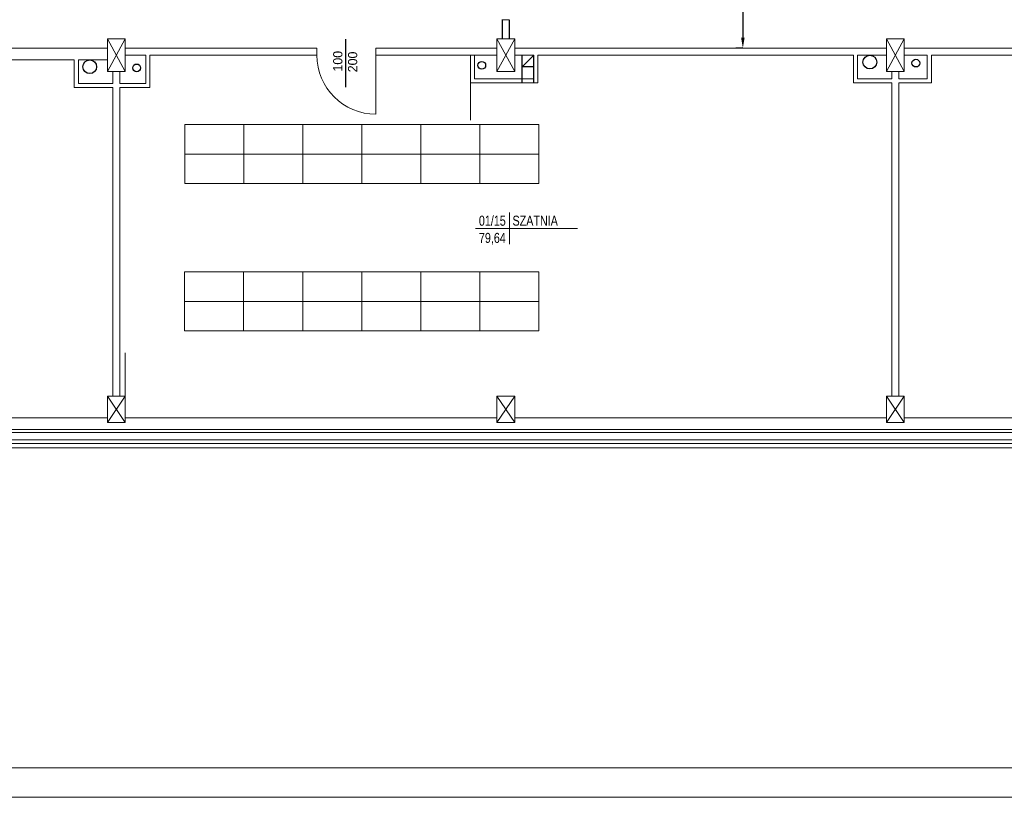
# Model space of a CAD drawing. Header units: millimetres. Extents: x 126553 to 403692, y -95821 to 38049.
# Tile 228 of 256: x 220209 to 221876, y 19222 to 20540. Entities that reach past the tile are written whole.
import ezdxf
from ezdxf.enums import TextEntityAlignment as Align

# ---------------------------------------------------------------- set-up
doc = ezdxf.new("R2010")
doc.units = ezdxf.units.MM
for name, color, linetype, lineweight in [('docieplenie', 6, 'Continuous', 18), ('docieplenie zew.', 6, 'Continuous', 18), ('ekspertyza', 7, 'Continuous', 30), ('opisy', 7, 'Continuous', 18), ('ramki', 250, 'Continuous', 13), ('ŚCIANY CIENKIE', 7, 'Continuous', 18), ('ŚCIANY GRUBE', 7, 'Continuous', 20)]:
    doc.layers.add(name, color=color, linetype=linetype, lineweight=lineweight)
doc.layers.add('KOMINY', color=94, linetype='Continuous', plot=False)
doc.styles.add('Arial', font='arial.ttf')
doc.styles.add('STYLE1', font='txt', dxfattribs={"width": 0.8})
doc.linetypes.add('ZIGZAG', pattern='A,0.0001,-0.2,[131,LTYPESHP.SHX,S=0.2,R=0,X=-0.2,Y=0],-0.4,[131,LTYPESHP.SHX,S=0.2,R=180,X=0.2,Y=0],-0.2', length=0.8001)
doc.dimstyles.new('100 moje', dxfattribs={"dimtxt": 22, "dimasz": 12, "dimexe": 12, "dimexo": 20, "dimgap": 3, "dimtad": 1, "dimdec": 1, "dimrnd": 0.5, "dimtxsty": 'Standard', "dimblk1": 'ARCHTICK', "dimblk2": 'ARCHTICK', "dimsah": 1, "dimcen": 0.1, "dimdle": 10, "dimclrd": 256, "dimclre": 256, "dimclrt": 256, "dimadec": 0, "dimazin": 0, "dimtfac": 1, "dimtdec": 1, "dimtofl": 0, "dimtmove": 1, "dimatfit": 3, "dimfxl": 12, "dimfxlon": 1, "dimtolj": 1, "dimtzin": 0, "dimarcsym": 0})

# ---------------------------------------------------------------- blocks, each defined once
blk = doc.blocks.new('METKA')
for p, q in [((0, 26.9), (0, -26.9)), ((-57.4, 0), (115.4, 0))]:
    blk.add_line(p, q)
at = {"layer": 'opisy', "style": 'STYLE1', "width": 0.8, "flags": 4}
for tag, p in [('NUMER', (-6.1, 4.5)), ('POWIERZCHNIA', (-6, -24.6))]:
    blk.add_attdef(tag, text='', height=17, dxfattribs=at).set_placement(p, align=Align.RIGHT)
for tag, p in [('NAZWA', (5.3, 4.6)), ('POSADZKA', (5.6, -24.7))]:
    blk.add_attdef(tag, p, '', height=17, dxfattribs=at)
blk = doc.blocks.new('*D2488')
at = {"layer": 'Defpoints', "color": 0, "linetype": 'Continuous', "lineweight": 60, "transparency": 16777216}
for p in [(221433.6, 20707.8), (221433.6, 20491.8), (221433.6, 20491.8)]:
    blk.add_point(p, dxfattribs=at)
at = {"layer": 'ekspertyza', "color": 7, "linetype": 'Continuous', "lineweight": -2, "transparency": 16777216}
for p, q in [((221433.6, 20707.8), (221421.6, 20707.8)), ((221433.6, 20689.8), (221433.6, 20509.8)), ((221433.6, 20491.8), (221421.6, 20491.8))]:
    blk.add_line(p, q, dxfattribs=at)
at = {"layer": 'ekspertyza', "color": 7, "linetype": 'Continuous', "lineweight": 60, "transparency": 16777216}
for points in [[(221430.6, 20689.8), (221436.6, 20689.8), (221433.6, 20707.8)], [(221430.6, 20509.8), (221436.6, 20509.8), (221433.6, 20491.8)]]:
    blk.add_solid(points, dxfattribs=at)
at = {"layer": 'ekspertyza', "color": 7, "linetype": 'Continuous', "lineweight": 20, "transparency": 16777216, "insert": (221417.4, 20599.8), "char_height": 22, "attachment_point": 5, "rotation": 90, "style": 'Arial'}
blk.add_mtext('\\A1;216', dxfattribs=at)

msp = doc.modelspace()

# ---------------------------------------------------------------- linework, layer by layer
at = {"layer": 'docieplenie', "color": 0}
for p, q in [((220972.05133, 20479.83764), (220972.05133, 20369.83764)), ((220588.05125, 20362.33765), (220488.05133, 20362.33765)), ((220488.05133, 20312.33764), (220488.05133, 20362.33765)), ((220588.05125, 20362.33765), (220688.05125, 20362.33765)), ((220588.05125, 20362.33765), (220588.05133, 20312.33764)), ((220788.05108, 20362.33766), (220688.05117, 20362.33766)), ((220688.05117, 20312.33765), (220688.05117, 20362.33766)), ((220688.05125, 20362.33765), (220688.05125, 20312.33765)), ((220788.05108, 20362.33766), (220888.05108, 20362.33766)), ((220788.05108, 20362.33766), (220788.05117, 20312.33765)), ((220988.05092, 20362.33767), (220888.051, 20362.33767)), ((220888.051, 20312.33766), (220888.051, 20362.33767)), ((220888.05108, 20362.33766), (220888.05108, 20312.33766)), ((220988.05092, 20362.33767), (221088.05092, 20362.33767)), ((220988.05092, 20362.33767), (220988.051, 20312.33766)), ((221088.05092, 20362.33767), (221088.05092, 20312.33767)), ((220488.05133, 20312.33764), (220588.05133, 20312.33764)), ((220488.05133, 20262.33764), (220488.05133, 20312.33764)), ((220588.05125, 20312.33764), (220688.05125, 20312.33764)), ((220588.05133, 20312.33764), (220588.05133, 20262.33764)), ((220688.05117, 20312.33765), (220788.05117, 20312.33765)), ((220688.05117, 20262.33765), (220688.05117, 20312.33765)), ((220688.05125, 20312.33764), (220688.05125, 20262.33764)), ((220788.05108, 20312.33765), (220888.05108, 20312.33765)), ((220788.05117, 20312.33765), (220788.05117, 20262.33765)), ((220888.051, 20312.33766), (220988.051, 20312.33766)), ((220888.051, 20262.33766), (220888.051, 20312.33766)), ((220888.05108, 20312.33765), (220888.05108, 20262.33765)), ((220988.05092, 20312.33766), (221088.05092, 20312.33766)), ((220988.051, 20312.33766), (220988.051, 20262.33766)), ((221088.05092, 20312.33766), (221088.05092, 20262.33766)), ((220488.05133, 20262.33764), (221088.05092, 20262.33766)), ((220588.05133, 20262.33764), (220488.05133, 20262.33764)), ((220587.92167, 20112.72158), (220487.92176, 20112.72158)), ((220487.92176, 20062.72157), (220487.92176, 20112.72158)), ((220587.92167, 20112.72158), (220687.92167, 20112.72158)), ((220587.92167, 20112.72158), (220587.92176, 20062.72157)), ((220787.92151, 20112.72159), (220687.92159, 20112.72159)), ((220687.92159, 20062.72158), (220687.92159, 20112.72159)), ((220687.92167, 20112.72158), (220687.92167, 20062.72158)), ((220787.92151, 20112.72159), (220887.92151, 20112.72159)), ((220787.92151, 20112.72159), (220787.92159, 20062.72158)), ((220987.92134, 20112.7216), (220887.92142, 20112.7216)), ((220887.92142, 20062.72159), (220887.92142, 20112.7216)), ((220887.92151, 20112.72159), (220887.92151, 20062.72159)), ((220987.92134, 20112.7216), (221087.92134, 20112.7216)), ((220987.92134, 20112.7216), (220987.92142, 20062.72159)), ((221087.92134, 20112.7216), (221087.92134, 20062.7216)), ((220487.92176, 20062.72157), (220587.92176, 20062.72157)), ((220487.92176, 20012.72157), (220487.92176, 20062.72157)), ((220587.92167, 20062.72157), (220687.92167, 20062.72157)), ((220587.92176, 20062.72157), (220587.92176, 20012.72157)), ((220687.92159, 20062.72158), (220787.92159, 20062.72158)), ((220687.92159, 20012.72158), (220687.92159, 20062.72158)), ((220687.92167, 20062.72157), (220687.92167, 20012.72157)), ((220787.92151, 20062.72158), (220887.92151, 20062.72158)), ((220787.92159, 20062.72158), (220787.92159, 20012.72158)), ((220887.92142, 20062.72159), (220987.92142, 20062.72159)), ((220887.92142, 20012.72159), (220887.92142, 20062.72159)), ((220887.92151, 20062.72158), (220887.92151, 20012.72158)), ((220987.92134, 20062.72159), (221087.92134, 20062.72159)), ((220987.92142, 20062.72159), (220987.92142, 20012.72159)), ((221087.92134, 20062.72159), (221087.92134, 20012.72159)), ((220487.92176, 20012.72157), (221087.92134, 20012.72159)), ((220387.05133, 19865.33764), (220387.05133, 19975.33764))]:
    msp.add_line(p, q, dxfattribs=at)
at = {"layer": 'docieplenie', "color": 0, "linetype": 'ZIGZAG'}
msp.add_line((223705.54783, 19821.70602), (218315.06374, 19821.70602), dxfattribs=at)
at = {"layer": 'docieplenie', "color": 0, "lineweight": 30}
for points in [[(221025.83356, 20540.00449), (221025.83356, 20507.33764)], [(221037.83356, 20540.00449), (221037.83356, 20507.33764)], [(220761.1012, 20425.90117), (220761.1012, 20506.76912)]]:
    msp.add_lwpolyline(points, dxfattribs=at)
at = {"layer": 'docieplenie', "color": 0, "lineweight": 0}
msp.add_lwpolyline([(220812.01594, 20479.80607), (220812.01594, 20379.80607)], dxfattribs=at)
msp.add_arc((220812.01594, 20479.80607), 100, 180, 270, dxfattribs=at)
at = {"layer": 'docieplenie zew.', "color": 0}
msp.add_line((218315.06374, 19814.33764), (223713.05133, 19814.33764), dxfattribs=at)
at = {"layer": 'KOMINY', "color": 0}
for p, q in [((221079.55133, 20479.83764), (221059.55133, 20459.83764)), ((221059.55133, 20432.83764), (221059.55133, 20479.83764)), ((221079.55133, 20432.83764), (221079.55133, 20479.83764)), ((221079.55133, 20459.83764), (221059.55133, 20459.83764))]:
    msp.add_line(p, q, dxfattribs=at)
for centre, radius in [((220327.23293, 20460.2112), 11.62214), ((220991.34279, 20462.74023), 6.51431), ((221648.72046, 20468.2155), 11.62214), ((221726.61172, 20466.39165), 6.51431), ((220406.61172, 20458.38734), 6.51431)]:
    msp.add_circle(centre, radius, dxfattribs=at)
at = {"layer": 'ramki', "color": 0, "ltscale": 0.6}
for points in [[(212702.63626, 23422.30878), (225606.35159, 23422.30878), (225606.35159, 19222.30878), (212702.63626, 19222.30878)], [(212902.63626, 23372.30878), (225556.35159, 23372.30878), (225556.35159, 19272.30878), (212902.63626, 19272.30878)]]:
    msp.add_lwpolyline(points, close=True, dxfattribs=at)
at = {"layer": 'ŚCIANY CIENKIE', "color": 0}
for p, q in [((220357.05133, 20507.33764), (220387.05133, 20452.33764)), ((220387.05133, 20507.33764), (220357.05133, 20452.33764)), ((221017.05133, 20507.33764), (221047.05133, 20452.33764)), ((221047.05133, 20507.33764), (221017.05133, 20452.33764)), ((221677.05133, 20507.33764), (221707.05133, 20452.33764)), ((221707.05133, 20507.33764), (221677.05133, 20452.33764)), ((220357.05133, 19857.33764), (220387.05133, 19902.33764)), ((220357.05133, 19902.33764), (220387.05133, 19857.33764)), ((221017.05133, 19857.33764), (221047.05133, 19902.33764)), ((221017.05133, 19902.33764), (221047.05133, 19857.33764)), ((221677.05133, 19857.33764), (221707.05133, 19902.33764)), ((221677.05133, 19902.33764), (221707.05133, 19857.33764))]:
    msp.add_line(p, q, dxfattribs=at)
at = {"layer": 'ŚCIANY GRUBE', "color": 0}
for p, q in [((221037.5532, 20540.00449), (221025.5532, 20540.00449)), ((220357.05133, 20492.33764), (220357.05133, 20507.33764)), ((220357.05133, 20507.33764), (220387.05133, 20507.33764)), ((220387.05133, 20507.33764), (220387.05133, 20452.33764)), ((221017.05133, 20492.33764), (221017.05133, 20507.33764)), ((221017.05133, 20507.33764), (221047.05133, 20507.33764)), ((221047.05133, 20507.33764), (221047.05133, 20452.33764)), ((221677.05133, 20492.33764), (221677.05133, 20507.33764)), ((221677.05133, 20507.33764), (221707.05133, 20507.33764)), ((221707.05133, 20507.33764), (221707.05133, 20452.33764)), ((219727.05133, 20491.83333), (220357.05133, 20491.83333)), ((220357.05133, 20452.33764), (220357.05133, 20492.33764)), ((220702.05133, 20491.83764), (220387.05133, 20491.83764)), ((220387.05133, 20491.83764), (220712.05133, 20491.83764)), ((220711.98054, 20491.83333), (220711.98054, 20479.83333)), ((220711.98054, 20491.83333), (220711.98054, 20479.87338)), ((220711.98054, 20479.80607), (220711.98054, 20491.80607)), ((220711.98054, 20491.80607), (220711.98054, 20479.80607)), ((220712.01594, 20491.80607), (220712.01594, 20479.80607)), ((220712.01594, 20491.80607), (220712.01594, 20479.80607)), ((220712.05133, 20491.83764), (220712.05133, 20479.83764)), ((220712.05133, 20479.80607), (220712.05133, 20491.80607)), ((220712.05133, 20479.80607), (220712.05133, 20491.80607)), ((220712.05133, 20479.80607), (220712.05133, 20491.80607)), ((220712.05133, 20491.80607), (220712.05133, 20479.80607)), ((221017.05133, 20491.83764), (220812.01594, 20491.83764)), ((220812.01594, 20491.83333), (220812.01594, 20479.80607)), ((221017.05133, 20452.33764), (221017.05133, 20492.33764)), ((221677.05133, 20491.83764), (221047.05133, 20491.83764)), ((221677.05133, 20452.33764), (221677.05133, 20492.33764)), ((221707.05133, 20491.83764), (222025.05133, 20491.83764)), ((219727.05133, 20471.83333), (220301.05133, 20471.83333)), ((220301.05133, 20471.83333), (220301.05133, 20424.83333)), ((220308.05133, 20431.83333), (220308.05133, 20471.83333)), ((220308.05133, 20471.83333), (220357.05133, 20471.83333)), ((220422.05133, 20479.83764), (220387.05133, 20479.83764)), ((220422.05133, 20479.83764), (220422.05133, 20431.83333)), ((220712.05133, 20479.83764), (220429.05133, 20479.83764)), ((220429.05133, 20479.83764), (220429.05133, 20424.83333)), ((220703.98054, 20479.83333), (220691.98054, 20479.83333)), ((220703.98054, 20479.83333), (220704.98054, 20479.83333)), ((220979.05133, 20479.83764), (220812.01594, 20479.83764)), ((220972.05133, 20432.83764), (220972.05133, 20479.83764)), ((221017.05133, 20479.83764), (220979.05133, 20479.83764)), ((220979.05133, 20439.83764), (220979.05133, 20479.83764)), ((221079.55133, 20479.83764), (221047.05133, 20479.83764)), ((221079.55133, 20439.83764), (221079.55133, 20479.83764)), ((221086.55133, 20432.83764), (221086.55133, 20479.83764)), ((221621.05133, 20479.83764), (221086.55133, 20479.83764)), ((221621.05133, 20479.83764), (221621.05133, 20432.83764)), ((221648.72046, 20479.83764), (221628.05133, 20479.83764)), ((221628.05133, 20439.83764), (221628.05133, 20479.83764)), ((221677.05133, 20479.83764), (221647.05133, 20479.83764)), ((221742.05133, 20479.83764), (221707.05133, 20479.83764)), ((221746.05133, 20479.83764), (221707.05133, 20479.83764)), ((221746.05133, 20479.83764), (221746.05133, 20439.83764)), ((221753.05133, 20479.83764), (221753.05133, 20432.83764)), ((221981.1531, 20479.83764), (221753.05133, 20479.83764)), ((220387.05133, 20452.33764), (220357.05133, 20452.33764)), ((220366.05133, 20452.33764), (220366.05133, 20431.83333)), ((220378.05133, 20452.33764), (220378.05133, 20431.83333)), ((220422.05133, 20452.33764), (220422.05133, 20431.83333)), ((221047.05133, 20452.33764), (221017.05133, 20452.33764)), ((221707.05133, 20452.33764), (221677.05133, 20452.33764)), ((221686.05133, 20452.33764), (221686.05133, 20439.83764)), ((221698.05133, 20452.33764), (221698.05133, 20439.83764)), ((221059.55133, 20432.83764), (220972.05133, 20432.83764)), ((221059.55133, 20439.83764), (220979.05133, 20439.83764)), ((221059.55133, 20439.83764), (221079.55133, 20439.83764)), ((221059.55133, 20432.83764), (221079.55133, 20432.83764)), ((221079.55133, 20432.83764), (221086.55133, 20432.83764)), ((221621.05133, 20432.83764), (221686.05133, 20432.83764)), ((221686.05133, 20439.83764), (221628.05133, 20439.83764)), ((221686.05133, 20432.83764), (221686.05133, 19902.33764)), ((221746.05133, 20439.83764), (221698.05133, 20439.83764)), ((221753.05133, 20432.83764), (221698.05133, 20432.83764)), ((221698.05133, 20432.83764), (221698.05133, 19902.33764)), ((220366.05133, 20424.83333), (220301.05133, 20424.83333)), ((220366.05133, 20431.83333), (220308.05133, 20431.83333)), ((220320.05133, 20424.83333), (220366.05133, 20424.83333)), ((220366.05133, 20424.83333), (220366.05133, 19902.33764)), ((220422.05133, 20431.83333), (220378.05133, 20431.83333)), ((220429.05133, 20424.83333), (220378.05133, 20424.83333)), ((220378.05133, 20424.83333), (220378.05133, 19902.33764)), ((220387.05133, 19902.33764), (220357.05133, 19902.33764)), ((220357.05133, 19902.33764), (220357.05133, 19857.33764)), ((220387.05133, 19857.33764), (220387.05133, 19902.33764)), ((221047.05133, 19902.33764), (221017.05133, 19902.33764)), ((221017.05133, 19902.33764), (221017.05133, 19857.33764)), ((221047.05133, 19857.33764), (221047.05133, 19902.33764)), ((221707.05133, 19902.33764), (221677.05133, 19902.33764)), ((221677.05133, 19902.33764), (221677.05133, 19857.33764)), ((221707.05133, 19857.33764), (221707.05133, 19902.33764)), ((219727.05133, 19865.33764), (220357.05133, 19865.33764)), ((220387.05133, 19865.33764), (221017.05133, 19865.33764)), ((221047.05133, 19865.33764), (221677.05133, 19865.33764)), ((221707.05133, 19865.33764), (222337.05133, 19865.33764)), ((220357.05133, 19857.33764), (220387.05133, 19857.33764)), ((221017.05133, 19857.33764), (221047.05133, 19857.33764)), ((221677.05133, 19857.33764), (221707.05133, 19857.33764)), ((218367.05133, 19845.33764), (223687.05133, 19845.33764)), ((218367.05133, 19840.33764), (223689.05133, 19840.33764)), ((218315.06374, 19828.33764), (221849.98416, 19828.33764)), ((221707.05133, 19828.33764), (223699.05133, 19828.33764))]:
    msp.add_line(p, q, dxfattribs=at)

# ---------------------------------------------------------------- block references
at = {"layer": 'opisy', "color": 0}
ref = msp.add_blockref('METKA', (221038.05981, 20186.39815), dxfattribs=at)
ref.add_attrib('NAZWA', 'SZATNIA', (221043.40106, 20190.95714), dxfattribs={"height": 17, "style": 'STYLE1', "width": 0.8, "flags": 4})
ref.add_attrib('NUMER', '01/15', dxfattribs={"height": 17, "style": 'STYLE1', "width": 0.8, "flags": 4}).set_placement((221031.91735, 20190.86558), align=Align.RIGHT)
ref.add_attrib('POWIERZCHNIA', '79,64', dxfattribs={"height": 17, "style": 'STYLE1', "width": 0.8, "flags": 4}).set_placement((221032.0188, 20161.76038), align=Align.RIGHT)

# ---------------------------------------------------------------- texts
at = {"layer": 'opisy', "color": 0, "char_height": 15.68, "width": 11.13, "attachment_point": 1, "rotation": 90}
for s, insert in [('100', (220739.51827, 20452.11049)), ('200', (220764.66126, 20450.92261))]:
    msp.add_mtext(s, dxfattribs=dict(at, insert=insert))

# ---------------------------------------------------------------- dimensions: what is measured, and where the dimension line sits
at = {"layer": 'ekspertyza', "color": 7, "linetype": 'Continuous', "lineweight": 20}
dim = msp.add_linear_dim(base=(221433.6359, 20491.83764), p1=(221433.6359, 20707.83764), p2=(221433.6359, 20491.83764), angle=90, dimstyle='100 moje', override={"dimasz": 18, "dimgap": 5, "dimtxsty": 'Arial', "dimclrd": 7, "dimclre": 7, "dimclrt": 7}, dxfattribs=at)
dim.commit()
dim.dimension.update_dxf_attribs({"geometry": '*D2488', "text_midpoint": (221417.40329, 20599.83764)})

doc.saveas('drawing.dxf')
